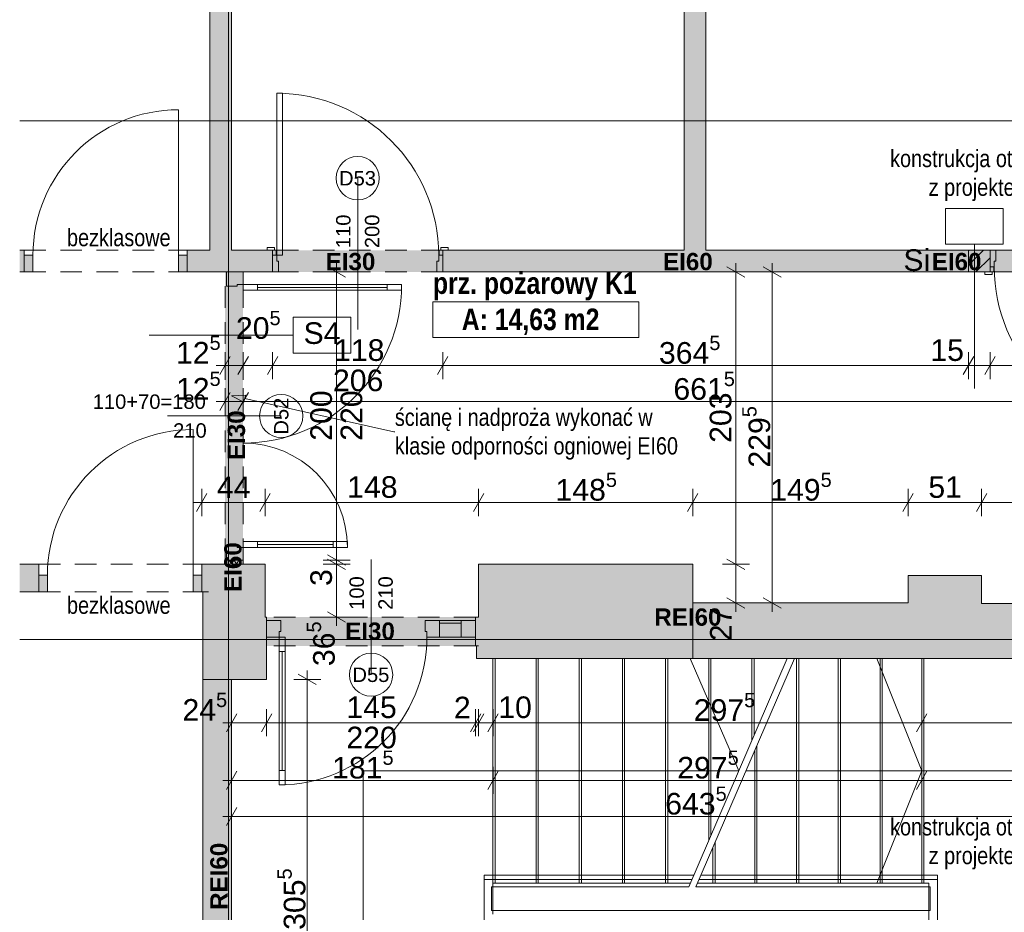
# Paper-space layout 'A-33 RZUT - PIĘTRO 3' of a CAD drawing. Header units: millimetres. Extents: x 0 to 800, y 0 to 550.
# Tile 12 of 14: x 550 to 687, y 205 to 329. Entities that reach past the tile are written whole.
import ezdxf
from ezdxf.xclip import XClip

# ---------------------------------------------------------------- set-up
doc = ezdxf.new("R2010")
doc.units = ezdxf.units.MM
doc.header["$MEASUREMENT"] = 0
doc.header["$XCLIPFRAME"] = 0
for name, pattern in [('DASHDOTX2', [1000, 500, -250, 0, -250]), ('GESTRICHELT2', [93.75, 62.5, -31.25]), ('Przer. długie kreski', [2.5, 1.5, -1])]:
    doc.linetypes.add(name, pattern=pattern)
for name, color, linetype, lineweight, true_color in [('A__balustrada_Nr_pióra__161', 7, 'Continuous', 5, 0x949494), ('A_opis ścian_Nr_pióra__19', 7, 'Continuous', 5, 0x191919), ('A_opis_Nr_pióra__10', 7, 'Continuous', 13, 0x4b4b4b), ('A_opis_Nr_pióra__255', 7, 'Continuous', 15, 0x242424), ('A_opis_Nr_pióra__8', 7, 'Continuous', 13, 0x4c4c4c), ('A_osie_Nr_pióra__16', 7, 'Continuous', 5, 0x0f0f0f), ('A_pochwyt_Nr_pióra__161', 7, 'Continuous', 5, 0x949494), ('A_ppoż proj_Nr_pióra__8', 7, 'Continuous', 13, 0x4c4c4c), ('A_ppoż_Nr_pióra__8', 7, 'Continuous', 13, 0x4c4c4c), ('A_schody_Nr_pióra__10', 7, 'Continuous', 13, 0x4b4b4b), ('A_schody_Nr_pióra__4', 7, 'Continuous', 18, 0x4b4b4b), ('A_ściany proj_Nr_pióra__21', 7, 'Continuous', 5, 0xb0b0b0), ('A_ściany_Nr_pióra__20', 252, 'Continuous', 5, 0x696969)]:
    doc.layers.add(name, color=color, linetype=linetype, lineweight=lineweight, true_color=true_color)
for name, color, linetype in [('A_podrys', 7, 'Continuous'), ('A_ppoż proj', 7, 'Continuous'), ('A_ściany', 7, 'Continuous'), ('A_ściany proj', 7, 'Continuous'), ('Drzwi Archicad', 7, 'Continuous')]:
    doc.layers.add(name, color=color, linetype=linetype)
for name, color, linetype, lineweight in [('A_strefy_Nr_pióra__1', 7, 'Continuous', 20), ('A_wymiary_Nr_pióra__1', 7, 'Continuous', 20), ('A_wymiary_Nr_pióra__2', 8, 'Continuous', 13), ('A_ściany proj_Nr_pióra__1', 7, 'Continuous', 20), ('A_ściany_Nr_pióra__1', 7, 'Continuous', 20), ('Drzwi Archicad_Nr_pióra__1', 7, 'Continuous', 20), ('Drzwi Archicad_Nr_pióra__3', 252, 'Continuous', 13), ('Znaczniki drzwi Archicada_Nr_pióra__3', 252, 'Continuous', 13)]:
    doc.layers.add(name, color=color, linetype=linetype, lineweight=lineweight)
doc.styles.add('STYL_AUTOMATYCZNY_1', font='arial.ttf')
doc.styles.add('STYL_AUTOMATYCZNY_2', font='ARIALN.TTF')
doc.styles.add('STYL_AUTOMATYCZNY_3', font='arial.ttf')
doc.styles.add('STYL_AUTOMATYCZNY_4', font='arial.ttf')
doc.styles.add('STYL_AUTOMATYCZNY_5', font='arial.ttf')
doc.styles.add('STYL_AUTOMATYCZNY_6', font='ARIALN.TTF')
pattern_1 = [(0, (-3499.6302, -647.6028), (0, 2), [0, -2])]

# ---------------------------------------------------------------- blocks, each defined once
blk = doc.blocks.new('Rysunek_2_2', base_point=(-3499.63, -647.6))
at = {"layer": 'A_ppoż proj', "linetype": 'Continuous', "lineweight": 0, "true_color": 0x121212}
for points in [[(608.66, 296.57), (585.06, 296.57), (585.06, 293.57), (608.66, 293.57)], [(708.2, 296.57), (681.6, 296.57), (681.6, 293.57), (708.2, 293.57)], [(580.96, 293.57), (578.46, 293.57), (578.46, 252.99), (580.96, 252.99)], [(613.22, 245.67), (584.22, 245.67), (584.22, 241.67), (613.22, 241.67)]]:
    blk.add_hatch(color=250, dxfattribs=at).paths.add_polyline_path(points)
at = {"layer": 'A_ściany', "linetype": 'Continuous', "lineweight": 0, "true_color": 0x000000}
for points in [[(579.36, 296.57), (579.36, 422.17), (576.36, 422.17), (576.36, 296.57)], [(645.16, 296.57), (645.16, 422.37), (642.16, 422.37), (642.16, 296.57)], [(550.61, 296.57), (549.97, 296.57), (549.97, 293.57), (550.61, 293.57)], [(573.21, 293.57), (585.06, 293.57), (585.06, 296.57), (573.21, 296.57)], [(608.66, 293.57), (681.6, 293.57), (681.6, 296.57), (608.66, 296.57)], [(552.62, 252.99), (549.97, 252.99), (549.97, 249.19), (552.62, 249.19)], [(584.02, 252.99), (575.22, 252.99), (575.22, 249.19), (575.36, 249.19), (575.36, 237.01), (579.36, 237.01), (584.22, 237.01), (584.22, 245.67), (584.02, 245.67)], [(643.34, 252.99), (613.64, 252.99), (613.64, 241.67), (613.34, 241.67), (613.34, 239.93), (643.34, 239.93)], [(683.42, 251.43), (673.22, 251.43), (673.22, 239.93), (683.42, 239.93)], [(673.22, 247.63), (643.34, 247.63), (643.34, 239.93), (673.22, 239.93)], [(702.56, 247.53), (683.42, 247.53), (683.42, 239.93), (702.56, 239.93)], [(613.22, 245.67), (613.22, 241.67), (613.64, 241.67), (613.64, 245.67)], [(575.36, 237.01), (575.36, 175.89), (579.36, 175.89), (579.36, 237.01)]]:
    blk.add_hatch(color=18, dxfattribs=at).paths.add_polyline_path(points)
at = {"layer": 'A_ściany proj', "linetype": 'Continuous', "lineweight": 0, "true_color": 0x000000}
h = blk.add_hatch(dxfattribs=at)
h.set_pattern_fill('bloczki_ceramiczne_0002', color=18, style=0, pattern_type=2)
h.set_pattern_definition([(45, (-3499.6302, -647.6028), (-0.9899495, 0.9899495), [])])
h.paths.add_polyline_path([(681.6, 293.57), (684.6, 293.57), (684.6, 296.57), (681.6, 296.57)])
at = {"layer": 'A_ściany proj', "linetype": 'Continuous', "lineweight": 0, "true_color": 0x4b4b4b}
h = blk.add_hatch(dxfattribs=at)
h.set_pattern_fill('gypsum_0002', color=251, style=0, pattern_type=2)
h.set_pattern_definition(pattern_1)
h.paths.add_polyline_path([(578.46, 252.99), (578.71, 252.99), (578.71, 253.57), (578.46, 253.57)])
h = blk.add_hatch(dxfattribs=at)
h.set_pattern_fill('gypsum_0002', color=251, style=0, pattern_type=2)
h.set_pattern_definition(pattern_1)
h.paths.add_polyline_path([(578.96, 253.57), (578.71, 253.57), (578.71, 252.99), (578.96, 252.99)])
h = blk.add_hatch(dxfattribs=at)
h.set_pattern_fill('batt_insulation_0002', color=251, style=0, pattern_type=2)
h.set_pattern_definition([(60, (-3499.6302, -647.60284), (-0.51961524, 0.3), []), (120, (-3499.6302, -647.60284), (0.51961524, 0.3), [])])
h.paths.add_polyline_path([(580.46, 253.57), (578.96, 253.57), (578.96, 252.99), (580.46, 252.99)])
h = blk.add_hatch(dxfattribs=at)
h.set_pattern_fill('gypsum_0002', color=251, style=0, pattern_type=2)
h.set_pattern_definition(pattern_1)
h.paths.add_polyline_path([(580.46, 252.99), (580.71, 252.99), (580.71, 253.57), (580.46, 253.57)])
h = blk.add_hatch(dxfattribs=at)
h.set_pattern_fill('gypsum_0002', color=251, style=0, pattern_type=2)
h.set_pattern_definition(pattern_1)
h.paths.add_polyline_path([(580.71, 253.57), (580.71, 252.99), (580.96, 252.99), (580.96, 253.57)])
at = {"layer": 'Drzwi Archicad', "linetype": 'Continuous', "lineweight": 0, "true_color": 0xfdfdfd}
for points in [[(550.61, 293.57), (551.81, 293.57), (551.81, 295.87), (550.61, 295.87)], [(573.21, 295.87), (572.01, 295.87), (572.01, 293.57), (573.21, 293.57)], [(552.62, 249.19), (553.82, 249.19), (553.82, 251.49), (552.62, 251.49)], [(575.22, 251.49), (574.02, 251.49), (574.02, 249.19), (575.22, 249.19)]]:
    blk.add_hatch(color=7, dxfattribs=at).paths.add_polyline_path(points)
at = {"layer": 'A__balustrada_Nr_pióra__161', "color": 252, "linetype": 'Continuous', "lineweight": 5, "ltscale": 2, "true_color": 0x949494}
for p, q in [((614.42, 203.35), (614.42, 209.83)), ((614.42, 209.23), (643.22, 209.23)), ((644.22, 209.23), (677.3, 209.23)), ((677.3, 203.35), (677.3, 209.83)), ((615.42, 208.23), (642.79, 208.23)), ((615.42, 204.95), (615.42, 208.23)), ((643.79, 208.23), (676.3, 208.23)), ((676.3, 204.95), (676.3, 208.23)), ((615.42, 204.95), (676.3, 204.95))]:
    blk.add_line(p, q, dxfattribs=at)
at = {"layer": 'A_opis ścian_Nr_pióra__19', "color": 250, "linetype": 'Continuous', "lineweight": 5, "ltscale": 2, "true_color": 0x191919}
for p, q in [((686.43, 302.34), (678.43, 302.34)), ((678.43, 302.34), (678.43, 297.39)), ((686.43, 297.39), (686.43, 302.34)), ((678.43, 297.39), (686.43, 297.39)), ((682.43, 297.39), (682.43, 277.39)), ((595.91, 287.26), (587.91, 287.26)), ((587.91, 287.26), (587.91, 282.31)), ((595.91, 282.31), (595.91, 287.26)), ((587.91, 284.8), (567.91, 284.8)), ((587.91, 282.31), (595.91, 282.31))]:
    blk.add_line(p, q, dxfattribs=at)
at = {"layer": 'A_opis_Nr_pióra__255', "color": 250, "linetype": 'Continuous', "lineweight": 15, "ltscale": 2, "true_color": 0x242424}
for p, q in [((579.37, 276.38), (581.3, 276.47)), ((579.37, 276.38), (581.08, 275.49)), ((581.3, 276.47), (581.08, 275.49)), ((581.19, 275.98), (601.86, 271.39)), ((601.86, 271.39), (602.02, 271.39))]:
    blk.add_line(p, q, dxfattribs=at)
at = {"layer": 'A_osie_Nr_pióra__16', "color": 250, "linetype": 'DASHDOTX2', "lineweight": 5, "ltscale": 2, "true_color": 0x0f0f0f}
for p, q in [((578.96, 409.46), (578.96, 110.55)), ((727.4, 314.55), (549.97, 314.55)), ((727.6, 242.55), (549.97, 242.55))]:
    blk.add_line(p, q, dxfattribs=at)
at = {"layer": 'A_pochwyt_Nr_pióra__161', "color": 252, "linetype": 'Continuous', "lineweight": 5, "ltscale": 2, "true_color": 0x949494}
for p, q in [((614.42, 209.83), (643.48, 209.83)), ((644.48, 209.83), (677.3, 209.83))]:
    blk.add_line(p, q, dxfattribs=at)
at = {"layer": 'A_schody_Nr_pióra__10', "color": 251, "linetype": 'GESTRICHELT2', "lineweight": 13, "ltscale": 2, "true_color": 0x4b4b4b}
for p, q in [((615.92, 239.93), (615.92, 208.73)), ((621.91, 239.93), (621.91, 208.73)), ((627.9, 239.93), (627.9, 208.73)), ((633.88, 239.93), (633.88, 208.73)), ((639.87, 239.93), (639.87, 208.73)), ((645.86, 239.93), (645.86, 215.36)), ((651.85, 239.93), (651.85, 229.26)), ((658.04, 239.93), (658.04, 208.73)), ((663.83, 239.93), (663.83, 208.73)), ((669.63, 239.93), (669.63, 208.73)), ((675.42, 239.93), (675.42, 208.73)), ((652.24, 227.86), (652.24, 208.73)), ((646.45, 214.41), (646.45, 208.73))]:
    blk.add_line(p, q, dxfattribs=at)
at = {"layer": 'A_schody_Nr_pióra__4', "color": 251, "linetype": 'Continuous', "lineweight": 18, "ltscale": 2, "true_color": 0x4b4b4b}
for p, q in [((615.62, 239.93), (615.62, 204.45)), ((621.61, 239.93), (621.61, 208.73)), ((627.6, 239.93), (627.6, 208.73)), ((633.58, 239.93), (633.58, 208.73)), ((639.57, 239.93), (639.57, 208.73)), ((642.79, 208.23), (656.44, 239.93)), ((643, 239.93), (649.72, 224.33)), ((643.79, 208.23), (657.44, 239.93)), ((645.56, 239.93), (645.56, 214.66)), ((651.55, 239.93), (651.55, 228.57)), ((657.74, 239.93), (657.74, 208.73)), ((663.53, 239.93), (663.53, 208.73)), ((668.88, 239.93), (675.12, 224.33)), ((669.33, 239.93), (669.33, 208.73)), ((675.12, 239.93), (675.12, 208.73)), ((651.94, 227.16), (651.94, 208.73)), ((649.72, 224.33), (597.62, 224.33)), ((597.62, 189.17), (597.62, 224.33)), ((693.09, 224.33), (650.72, 224.33)), ((668.88, 208.73), (675.12, 224.33)), ((646.15, 213.71), (646.15, 208.73)), ((615.62, 208.73), (643, 208.73)), ((644, 208.73), (676.1, 208.73)), ((676.1, 173.89), (676.1, 208.73))]:
    blk.add_line(p, q, dxfattribs=at)
at = {"layer": 'A_strefy_Nr_pióra__1', "color": 7, "linetype": 'Continuous', "lineweight": 20, "ltscale": 2}
for p, q in [((607.3, 289.4), (607.3, 284.46)), ((607.3, 289.4), (635.87, 289.4)), ((635.87, 289.4), (635.87, 284.46)), ((607.3, 284.46), (635.87, 284.46))]:
    blk.add_line(p, q, dxfattribs=at)
at = {"layer": 'A_wymiary_Nr_pióra__1', "color": 7, "linetype": 'Continuous', "lineweight": 20, "ltscale": 2}
for p, q in [((595.18, 292.85), (592.68, 294.29)), ((650.59, 292.85), (648.09, 294.29)), ((655.59, 292.85), (653.09, 294.29)), ((579.19, 281.82), (577.74, 279.32)), ((581.69, 281.82), (580.24, 279.32)), ((585.78, 281.82), (584.34, 279.32)), ((609.38, 281.82), (607.94, 279.32)), ((682.32, 281.82), (680.88, 279.32)), ((685.32, 281.82), (683.88, 279.32)), ((579.19, 276.82), (577.74, 274.32)), ((581.69, 276.82), (580.24, 274.32)), ((575.94, 262.82), (574.5, 260.32)), ((584.74, 262.82), (583.3, 260.32)), ((614.36, 262.82), (612.92, 260.32)), ((644.06, 262.82), (642.62, 260.32)), ((673.94, 262.82), (672.5, 260.32)), ((684.14, 262.82), (682.7, 260.32)), ((592.68, 254.29), (595.18, 252.85)), ((595.18, 252.27), (592.68, 253.71)), ((648.09, 253.71), (650.59, 252.27)), ((648.09, 248.35), (650.59, 246.91)), ((653.09, 248.35), (655.59, 246.91)), ((592.68, 246.39), (595.18, 244.95)), ((591.11, 236.29), (588.61, 237.73)), ((580.08, 232.26), (578.64, 229.76)), ((584.94, 232.26), (583.5, 229.76)), ((612.5, 229.76), (613.94, 232.26)), ((614.36, 232.26), (612.92, 229.76)), ((616.36, 232.26), (614.92, 229.76)), ((675.84, 232.26), (674.4, 229.76)), ((580.08, 224.26), (578.64, 221.76)), ((616.36, 224.26), (614.92, 221.76)), ((675.84, 224.26), (674.4, 221.76)), ((580.08, 219.26), (578.64, 216.76))]:
    blk.add_line(p, q, dxfattribs=at)
at = {"layer": 'A_wymiary_Nr_pióra__2', "color": 8, "linetype": 'Continuous', "lineweight": 13, "ltscale": 2}
for p, q in [((593.93, 293.57), (593.93, 294.79)), ((649.34, 293.57), (649.34, 294.79)), ((654.34, 293.57), (654.34, 294.79)), ((595.8, 293.57), (592.05, 293.57)), ((593.93, 253.57), (593.93, 293.57)), ((651.21, 293.57), (647.47, 293.57)), ((649.34, 252.99), (649.34, 293.57)), ((656.22, 293.57), (652.46, 293.57)), ((654.34, 247.63), (654.34, 293.57)), ((578.46, 278.69), (578.46, 282.44)), ((580.96, 278.69), (580.96, 282.44)), ((585.06, 278.69), (585.06, 282.44)), ((608.66, 278.69), (608.66, 282.44)), ((681.6, 278.69), (681.6, 282.44)), ((684.6, 278.69), (684.6, 282.44)), ((577.24, 280.57), (578.46, 280.57)), ((578.46, 280.57), (580.96, 280.57)), ((580.96, 280.57), (585.06, 280.57)), ((585.06, 280.57), (608.66, 280.57)), ((608.66, 280.57), (681.6, 280.57)), ((681.6, 280.57), (684.6, 280.57)), ((684.6, 280.57), (708.2, 280.57)), ((578.46, 273.69), (578.46, 277.44)), ((580.96, 273.69), (580.96, 277.44)), ((577.24, 275.57), (578.46, 275.57)), ((578.46, 275.57), (580.96, 275.57)), ((580.96, 275.57), (713.3, 275.57)), ((575.22, 259.69), (575.22, 263.44)), ((584.02, 259.69), (584.02, 263.44)), ((613.64, 259.69), (613.64, 263.44)), ((643.34, 259.69), (643.34, 263.44)), ((673.22, 259.69), (673.22, 263.44)), ((683.42, 259.69), (683.42, 263.44)), ((574, 261.57), (575.22, 261.57)), ((575.22, 261.57), (584.02, 261.57)), ((584.02, 261.57), (613.64, 261.57)), ((613.64, 261.57), (643.34, 261.57)), ((643.34, 261.57), (673.22, 261.57)), ((673.22, 261.57), (683.42, 261.57)), ((683.42, 261.57), (702.56, 261.57)), ((595.8, 253.57), (592.05, 253.57)), ((595.8, 252.99), (592.05, 252.99)), ((593.93, 252.99), (593.93, 253.57)), ((593.93, 245.67), (593.93, 252.99)), ((651.21, 252.99), (647.47, 252.99)), ((649.34, 247.63), (649.34, 252.99)), ((651.21, 247.63), (647.47, 247.63)), ((649.34, 246.4), (649.34, 247.63)), ((656.22, 247.63), (652.46, 247.63)), ((654.34, 246.4), (654.34, 247.63)), ((595.8, 245.67), (592.05, 245.67)), ((593.93, 244.44), (593.93, 245.67)), ((589.86, 237.01), (589.86, 238.23)), ((591.74, 237.01), (587.98, 237.01)), ((589.86, 175.89), (589.86, 237.01)), ((579.36, 229.13), (579.36, 232.88)), ((584.22, 229.13), (584.22, 232.88)), ((613.22, 229.13), (613.22, 232.88)), ((613.64, 229.13), (613.64, 232.88)), ((615.64, 229.13), (615.64, 232.88)), ((675.12, 229.13), (675.12, 232.88)), ((578.14, 231.01), (579.36, 231.01)), ((579.36, 231.01), (584.22, 231.01)), ((584.22, 231.01), (613.22, 231.01)), ((613.22, 231.01), (613.64, 231.01)), ((613.64, 231.01), (615.64, 231.01)), ((615.64, 231.01), (675.12, 231.01)), ((675.12, 231.01), (708.06, 231.01)), ((579.36, 221.13), (579.36, 224.88)), ((615.64, 221.13), (615.64, 224.88)), ((675.12, 221.13), (675.12, 224.88)), ((578.14, 223.01), (579.36, 223.01)), ((579.36, 223.01), (615.64, 223.01)), ((615.64, 223.01), (675.12, 223.01)), ((675.12, 223.01), (708.06, 223.01)), ((579.36, 216.13), (579.36, 219.88)), ((578.14, 218.01), (579.36, 218.01)), ((579.36, 218.01), (708.06, 218.01))]:
    blk.add_line(p, q, dxfattribs=at)
at = {"layer": 'A_ściany proj_Nr_pióra__1', "color": 7, "linetype": 'Continuous', "lineweight": 20, "ltscale": 2, "flags": 128}
for points in [[(684.6, 296.57), (681.6, 296.57)], [(681.6, 296.57), (681.6, 293.57)], [(684.6, 293.57), (684.6, 296.57)], [(681.6, 293.57), (684.6, 293.57)], [(578.46, 253.57), (578.46, 252.99)], [(580.96, 252.99), (580.96, 253.57)]]:
    blk.add_lwpolyline(points, dxfattribs=at)
at = {"layer": 'A_ściany proj_Nr_pióra__21', "color": 253, "linetype": 'Continuous', "lineweight": 5, "ltscale": 2, "true_color": 0xb0b0b0}
for p, q in [((578.66, 293.57), (578.46, 293.57)), ((578.71, 293.57), (578.66, 293.57)), ((578.96, 293.57), (578.71, 293.57)), ((580.46, 293.57), (578.96, 293.57)), ((580.71, 293.57), (580.46, 293.57)), ((580.96, 293.57), (580.71, 293.57)), ((578.66, 253.57), (578.46, 253.57)), ((578.71, 253.57), (578.66, 253.57)), ((578.71, 253.57), (578.71, 252.99)), ((578.96, 253.57), (578.71, 253.57)), ((578.96, 253.57), (578.96, 252.99)), ((580.46, 253.57), (578.96, 253.57)), ((580.46, 252.99), (580.46, 253.57)), ((580.71, 253.57), (580.46, 253.57)), ((580.71, 252.99), (580.71, 253.57)), ((580.96, 253.57), (580.71, 253.57))]:
    blk.add_line(p, q, dxfattribs=at)
at = {"layer": 'A_ściany proj_Nr_pióra__21', "color": 253, "linetype": 'Continuous', "lineweight": 5, "ltscale": 2, "true_color": 0xb0b0b0, "flags": 128}
for points in [[(578.46, 252.99), (578.71, 252.99)], [(578.71, 252.99), (578.96, 252.99)], [(578.96, 252.99), (580.46, 252.99)], [(580.46, 252.99), (580.71, 252.99)], [(580.71, 252.99), (580.96, 252.99)]]:
    blk.add_lwpolyline(points, dxfattribs=at)
at = {"layer": 'A_ściany_Nr_pióra__1', "color": 7, "linetype": 'Continuous', "lineweight": 20, "ltscale": 2}
for p, q in [((550.61, 296.57), (549.97, 296.57)), ((550.61, 295.87), (550.61, 296.57)), ((573.21, 296.57), (573.95, 296.57)), ((573.21, 295.87), (573.21, 296.57)), ((585.06, 296.57), (584.32, 296.57)), ((585.06, 295.87), (585.06, 296.57)), ((608.66, 296.57), (609.4, 296.57)), ((608.66, 295.87), (608.66, 296.57)), ((684.6, 296.57), (684.6, 294.27)), ((550.61, 293.57), (550.61, 295.87)), ((573.21, 293.57), (573.21, 295.87)), ((585.06, 293.57), (585.06, 295.87)), ((608.66, 293.57), (608.66, 295.87)), ((684.6, 294.27), (684.6, 293.57)), ((550.61, 293.57), (549.97, 293.57)), ((573.21, 293.57), (574.15, 293.57)), ((684.6, 293.57), (683.86, 293.57)), ((552.62, 252.99), (551.88, 252.99)), ((552.62, 251.49), (552.62, 252.99)), ((575.22, 252.99), (575.96, 252.99)), ((575.22, 251.49), (575.22, 252.99)), ((552.62, 249.19), (552.62, 251.49)), ((575.22, 249.19), (575.22, 251.49)), ((552.62, 249.19), (551.68, 249.19)), ((575.22, 249.19), (576.16, 249.19)), ((584.22, 245.17), (584.22, 245.67)), ((584.22, 242.87), (584.22, 245.17)), ((613.22, 245.17), (613.22, 245.67)), ((613.22, 242.87), (613.22, 245.17)), ((584.22, 241.67), (584.22, 242.87)), ((613.22, 241.67), (613.22, 242.87))]:
    blk.add_line(p, q, dxfattribs=at)
at = {"layer": 'A_ściany_Nr_pióra__1', "color": 7, "linetype": 'Continuous', "lineweight": 20, "ltscale": 2, "flags": 128}
for points in [[(576.36, 422.17), (576.36, 296.57)], [(579.36, 296.57), (579.36, 422.17)], [(642.16, 422.37), (642.16, 296.57)], [(645.16, 296.57), (645.16, 422.37)], [(550.61, 296.57), (549.97, 296.57)], [(576.36, 296.57), (573.21, 296.57)], [(585.06, 296.57), (579.36, 296.57)], [(642.16, 296.57), (608.66, 296.57)], [(681.6, 296.57), (645.16, 296.57)], [(681.6, 293.57), (681.6, 296.57)], [(549.97, 293.57), (550.61, 293.57)], [(573.21, 293.57), (585.06, 293.57)], [(608.66, 293.57), (681.6, 293.57)], [(552.62, 252.99), (549.97, 252.99)], [(584.02, 252.99), (575.22, 252.99)], [(584.02, 245.67), (584.02, 252.99)], [(643.34, 252.99), (613.64, 252.99)], [(613.64, 252.99), (613.64, 245.67)], [(643.34, 239.93), (643.34, 252.99)], [(683.42, 251.43), (673.22, 251.43)], [(673.22, 251.43), (673.22, 247.63)], [(683.42, 247.53), (683.42, 251.43)], [(549.97, 249.19), (552.62, 249.19)], [(575.22, 249.19), (575.36, 249.19)], [(575.36, 249.19), (575.36, 237.01)], [(673.22, 247.63), (643.34, 247.63)], [(702.56, 247.53), (683.42, 247.53)], [(584.22, 245.67), (584.02, 245.67)], [(613.64, 245.67), (613.22, 245.67)], [(584.22, 237.01), (584.22, 241.67)], [(613.22, 241.67), (613.64, 241.67)], [(613.64, 241.67), (613.34, 241.67)], [(613.34, 241.67), (613.34, 239.93)], [(613.34, 239.93), (643.34, 239.93)], [(643.34, 239.93), (673.22, 239.93)], [(673.22, 239.93), (683.42, 239.93)], [(683.42, 239.93), (702.56, 239.93)], [(575.36, 237.01), (575.36, 175.89)], [(579.36, 237.01), (575.36, 237.01)], [(575.36, 237.01), (579.36, 237.01)], [(579.36, 175.89), (579.36, 237.01)], [(579.36, 237.01), (584.22, 237.01)]]:
    blk.add_lwpolyline(points, dxfattribs=at)
at = {"layer": 'A_ściany_Nr_pióra__20', "color": 251, "linetype": 'Przer. długie kreski', "lineweight": 5, "ltscale": 2, "true_color": 0x696969}
for p, q in [((550.61, 296.57), (573.21, 296.57)), ((550.61, 293.57), (573.21, 293.57)), ((552.62, 252.99), (575.22, 252.99)), ((552.62, 249.19), (575.22, 249.19))]:
    blk.add_line(p, q, dxfattribs=at)
at = {"layer": 'Drzwi Archicad_Nr_pióra__1', "color": 7, "linetype": 'Continuous', "lineweight": 20, "ltscale": 2}
for p, q in [((572.01, 295.87), (572.01, 316.07)), ((550.61, 296.57), (549.97, 296.57)), ((550.61, 296.57), (549.97, 296.57)), ((550.61, 295.87), (550.61, 296.57)), ((550.61, 295.87), (550.61, 296.57)), ((573.21, 295.87), (573.21, 296.57)), ((573.21, 295.87), (573.21, 296.57)), ((573.21, 296.57), (573.95, 296.57)), ((573.21, 296.57), (573.95, 296.57)), ((551.81, 295.87), (550.61, 295.87)), ((550.61, 295.87), (550.61, 293.57)), ((550.61, 293.57), (550.61, 295.87)), ((550.61, 293.57), (550.61, 295.87)), ((551.81, 293.57), (551.81, 295.87)), ((573.21, 295.87), (572.01, 295.87)), ((572.01, 295.87), (572.01, 293.57)), ((573.21, 293.57), (573.21, 295.87)), ((573.21, 293.57), (573.21, 295.87)), ((573.21, 293.57), (573.21, 295.87)), ((550.61, 293.57), (549.97, 293.57)), ((550.61, 293.57), (549.97, 293.57)), ((550.61, 293.57), (551.81, 293.57)), ((572.01, 293.57), (573.21, 293.57)), ((573.21, 293.57), (574.15, 293.57)), ((573.21, 293.57), (574.15, 293.57)), ((574.02, 251.49), (574.02, 271.69)), ((552.62, 252.99), (551.88, 252.99)), ((552.62, 252.99), (551.88, 252.99)), ((552.62, 251.49), (552.62, 252.99)), ((552.62, 251.49), (552.62, 252.99)), ((575.22, 251.49), (575.22, 252.99)), ((575.22, 251.49), (575.22, 252.99)), ((575.22, 252.99), (575.96, 252.99)), ((575.22, 252.99), (575.96, 252.99)), ((553.82, 251.49), (552.62, 251.49)), ((552.62, 251.49), (552.62, 249.19)), ((552.62, 249.19), (552.62, 251.49)), ((552.62, 249.19), (552.62, 251.49)), ((553.82, 249.19), (553.82, 251.49)), ((575.22, 251.49), (574.02, 251.49)), ((574.02, 251.49), (574.02, 249.19)), ((575.22, 249.19), (575.22, 251.49)), ((575.22, 249.19), (575.22, 251.49)), ((575.22, 249.19), (575.22, 251.49)), ((552.62, 249.19), (551.68, 249.19)), ((552.62, 249.19), (551.68, 249.19)), ((552.62, 249.19), (553.82, 249.19)), ((574.02, 249.19), (575.22, 249.19)), ((575.22, 249.19), (576.16, 249.19)), ((575.22, 249.19), (576.16, 249.19))]:
    blk.add_line(p, q, dxfattribs=at)
for centre in [(572.01, 295.87), (574.02, 251.49)]:
    blk.add_arc(centre, 20.2, 90, 180, dxfattribs=at)
at = {"layer": 'Drzwi Archicad_Nr_pióra__3', "color": 252, "linetype": 'Continuous', "lineweight": 13, "ltscale": 2}
for p, q in [((585.62, 318.35), (585.62, 295.87)), ((586.42, 318.35), (585.62, 318.35)), ((586.42, 295.87), (586.42, 318.35)), ((584.32, 296.57), (584.32, 296.95)), ((584.32, 296.95), (585.32, 296.95)), ((585.32, 296.57), (584.32, 296.57)), ((585.06, 296.57), (584.32, 296.57)), ((585.06, 296.57), (584.32, 296.57)), ((585.06, 295.87), (585.06, 296.57)), ((585.06, 296.57), (585.56, 296.57)), ((585.06, 295.87), (585.06, 296.57)), ((585.06, 295.87), (585.06, 296.57)), ((585.32, 296.95), (585.32, 296.57)), ((585.56, 296.57), (585.56, 295.87)), ((608.16, 295.87), (608.16, 296.57)), ((608.16, 296.57), (608.66, 296.57)), ((608.4, 296.95), (609.4, 296.95)), ((608.4, 296.57), (608.4, 296.95)), ((609.4, 296.57), (608.4, 296.57)), ((608.66, 296.57), (608.66, 295.87)), ((608.66, 295.87), (608.66, 296.57)), ((608.66, 295.87), (608.66, 296.57)), ((608.66, 296.57), (609.4, 296.57)), ((608.66, 296.57), (609.4, 296.57)), ((609.4, 296.95), (609.4, 296.57)), ((684.6, 294.27), (684.6, 296.57)), ((684.6, 296.57), (685.4, 296.57)), ((684.6, 296.57), (684.6, 294.27)), ((684.6, 296.57), (684.6, 294.27)), ((685.4, 296.57), (685.4, 295.07)), ((585.56, 295.87), (585.06, 295.87)), ((585.06, 293.57), (585.06, 295.87)), ((585.06, 295.87), (585.62, 295.87)), ((585.06, 293.57), (585.06, 295.87)), ((585.06, 293.57), (585.06, 295.87)), ((585.62, 295.87), (585.62, 295.07)), ((585.62, 295.87), (586.42, 295.87)), ((585.62, 295.07), (585.86, 295.07)), ((585.86, 295.07), (585.86, 293.57)), ((607.86, 293.57), (607.86, 295.07)), ((607.86, 295.07), (608.1, 295.07)), ((608.1, 295.07), (608.1, 295.87)), ((608.1, 295.87), (608.66, 295.87)), ((608.66, 295.87), (608.16, 295.87)), ((608.66, 295.87), (608.66, 293.57)), ((608.66, 293.57), (608.66, 295.87)), ((608.66, 293.57), (608.66, 295.87)), ((685.4, 295.07), (685.16, 295.07)), ((685.16, 295.07), (685.16, 294.27)), ((684.6, 293.57), (684.6, 294.27)), ((684.6, 294.27), (685.1, 294.27)), ((685.16, 294.27), (684.6, 294.27)), ((684.6, 294.27), (684.6, 293.57)), ((684.6, 294.27), (684.6, 293.57)), ((685.1, 294.27), (685.1, 293.57)), ((578.66, 293.57), (578.46, 293.57)), ((578.66, 293.57), (580.96, 293.57)), ((578.66, 291.57), (578.66, 293.57)), ((578.71, 293.57), (578.66, 293.57)), ((578.71, 293.57), (578.66, 293.57)), ((578.96, 293.57), (578.71, 293.57)), ((578.96, 293.57), (578.71, 293.57)), ((580.46, 293.57), (578.96, 293.57)), ((580.46, 293.57), (578.96, 293.57)), ((580.71, 293.57), (580.46, 293.57)), ((580.71, 293.57), (580.46, 293.57)), ((580.96, 293.57), (580.71, 293.57)), ((580.96, 293.57), (580.71, 293.57)), ((580.96, 293.57), (580.96, 291.81)), ((585.86, 293.57), (585.06, 293.57)), ((608.66, 293.57), (607.86, 293.57)), ((683.86, 293.19), (683.86, 293.57)), ((683.86, 293.57), (684.86, 293.57)), ((684.6, 293.57), (683.86, 293.57)), ((684.6, 293.57), (683.86, 293.57)), ((684.86, 293.19), (683.86, 293.19)), ((685.1, 293.57), (684.6, 293.57)), ((684.86, 293.57), (684.86, 293.19)), ((580.16, 291.57), (578.66, 291.57)), ((580.96, 291.81), (580.16, 291.81)), ((580.16, 291.81), (580.16, 291.57)), ((582.96, 291.81), (580.96, 291.81)), ((580.96, 291.81), (580.96, 291.01)), ((580.96, 291.01), (582.96, 291.01)), ((582.96, 291.01), (582.96, 291.81)), ((600.96, 291.41), (582.96, 291.41)), ((602.96, 291.81), (600.96, 291.81)), ((600.96, 291.81), (600.96, 291.01)), ((600.96, 291.01), (602.96, 291.01)), ((602.96, 291.01), (602.96, 291.81)), ((578.66, 255.57), (580.16, 255.57)), ((578.66, 253.57), (578.66, 255.57)), ((580.16, 255.57), (580.16, 255.33)), ((580.96, 256.13), (582.96, 256.13)), ((580.96, 255.33), (580.96, 256.13)), ((582.96, 256.13), (582.96, 255.33)), ((593.44, 255.73), (582.96, 255.73)), ((593.44, 255.33), (593.44, 256.13)), ((593.44, 256.13), (595.44, 256.13)), ((595.44, 256.13), (595.44, 255.33)), ((580.16, 255.33), (580.96, 255.33)), ((580.96, 255.33), (580.96, 253.57)), ((582.96, 255.33), (580.96, 255.33)), ((595.44, 255.33), (593.44, 255.33)), ((578.66, 253.57), (578.46, 253.57)), ((580.96, 253.57), (578.66, 253.57)), ((578.71, 253.57), (578.66, 253.57)), ((578.71, 253.57), (578.66, 253.57)), ((578.96, 253.57), (578.71, 253.57)), ((578.96, 253.57), (578.71, 253.57)), ((580.46, 253.57), (578.96, 253.57)), ((580.46, 253.57), (578.96, 253.57)), ((580.71, 253.57), (580.46, 253.57)), ((580.71, 253.57), (580.46, 253.57)), ((580.96, 253.57), (580.71, 253.57)), ((580.96, 253.57), (580.71, 253.57)), ((584.22, 245.17), (584.22, 245.67)), ((584.22, 245.17), (584.22, 242.87)), ((586.22, 245.17), (584.22, 245.17)), ((584.22, 242.87), (584.22, 245.17)), ((584.22, 242.87), (584.22, 245.17)), ((586.22, 243.67), (586.22, 245.17)), ((606.22, 245.17), (606.22, 243.67)), ((608.22, 245.17), (606.22, 245.17)), ((608.22, 242.87), (608.22, 245.17)), ((608.22, 245.17), (611.22, 245.17)), ((608.22, 242.87), (608.22, 245.17)), ((611.22, 244.81), (608.22, 244.81)), ((613.22, 245.17), (611.22, 245.17)), ((611.22, 245.17), (611.22, 242.87)), ((611.22, 245.17), (611.22, 242.87)), ((613.22, 245.17), (613.22, 245.67)), ((613.22, 242.87), (613.22, 245.17)), ((613.22, 242.87), (613.22, 245.17)), ((613.22, 242.87), (613.22, 245.17)), ((585.98, 242.87), (585.98, 243.67)), ((585.98, 243.67), (586.22, 243.67)), ((606.22, 243.67), (606.46, 243.67)), ((606.46, 243.67), (606.46, 242.87)), ((584.22, 242.87), (585.98, 242.87)), ((584.22, 241.67), (584.22, 242.87)), ((585.98, 240.87), (585.98, 242.87)), ((585.98, 242.87), (586.78, 242.87)), ((586.78, 242.87), (586.78, 240.87)), ((606.46, 242.87), (608.22, 242.87)), ((611.22, 242.87), (608.22, 242.87)), ((608.22, 242.87), (611.22, 242.87)), ((611.22, 242.87), (613.22, 242.87)), ((613.22, 241.67), (613.22, 242.87)), ((586.78, 240.87), (585.98, 240.87)), ((586.38, 224.39), (586.38, 240.87)), ((585.98, 222.39), (585.98, 224.39)), ((585.98, 224.39), (586.78, 224.39)), ((586.78, 224.39), (586.78, 222.39)), ((586.78, 222.39), (585.98, 222.39))]:
    blk.add_line(p, q, dxfattribs=at)
at = {"layer": 'Drzwi Archicad_Nr_pióra__3', "color": 252, "linetype": 'Przer. długie kreski', "lineweight": 13, "ltscale": 2}
for p, q in [((608.66, 296.57), (585.06, 296.57)), ((684.6, 296.57), (708.2, 296.57)), ((578.46, 253.57), (578.46, 293.57)), ((580.96, 253.57), (580.96, 293.57)), ((608.66, 293.57), (585.06, 293.57)), ((684.6, 293.57), (708.2, 293.57)), ((613.22, 245.67), (584.22, 245.67)), ((613.22, 241.67), (584.22, 241.67))]:
    blk.add_line(p, q, dxfattribs=at)
at = {"layer": 'Drzwi Archicad_Nr_pióra__3', "color": 252, "linetype": 'Continuous', "lineweight": 13, "ltscale": 2, "flags": 128}
for points in [[(600.96, 291.81), (582.96, 291.81), (582.96, 291.41), (600.96, 291.41)], [(600.96, 291.41), (582.96, 291.41), (582.96, 291.01), (600.96, 291.01)], [(593.44, 255.73), (582.96, 255.73), (582.96, 256.13), (593.44, 256.13)], [(593.44, 255.33), (582.96, 255.33), (582.96, 255.73), (593.44, 255.73)], [(585.98, 224.39), (585.98, 240.87), (586.38, 240.87), (586.38, 224.39)], [(586.38, 224.39), (586.38, 240.87), (586.78, 240.87), (586.78, 224.39)]]:
    blk.add_lwpolyline(points, close=True, dxfattribs=at)
at = {"layer": 'Drzwi Archicad_Nr_pióra__3', "color": 252, "linetype": 'Continuous', "lineweight": 13, "ltscale": 2}
for centre, radius, start, end in [((585.62, 295.87), 22.48, 0, 90), ((707.64, 294.27), 22.48, 180, 270), ((580.96, 291.81), 22, 270, 0), ((580.96, 255.33), 14.48, 0, 90), ((585.98, 242.87), 20.48, 270, 0)]:
    blk.add_arc(centre, radius, start, end, dxfattribs=at)
at = {"layer": 'Znaczniki drzwi Archicada_Nr_pióra__3', "color": 252, "linetype": 'Continuous', "lineweight": 13, "ltscale": 2}
for p, q in [((596.86, 306.57), (596.86, 285.57)), ((586.25, 273.57), (570.46, 273.57)), ((598.72, 237.67), (598.72, 253.67))]:
    blk.add_line(p, q, dxfattribs=at)
at = {"layer": 'Znaczniki drzwi Archicada_Nr_pióra__3', "color": 252, "linetype": 'Continuous', "lineweight": 13, "ltscale": 2, "flags": 128}
for points in [[(599.86, 306.57, 1), (593.86, 306.57, 1)], [(586.25, 270.57, 1), (586.25, 276.57, 1)], [(595.72, 237.67, 1), (601.72, 237.67, 1)]]:
    blk.add_lwpolyline(points, format="xyb", close=True, dxfattribs=at)
at = {"layer": 'A_opis ścian_Nr_pióra__19', "color": 250, "linetype": 'Continuous', "lineweight": 5, "true_color": 0x191919, "char_height": 3, "attachment_point": 2, "style": 'STYL_AUTOMATYCZNY_1'}
for s, insert in [('\\A1;{\\pqc;\\fArial|b0|i0|c238|p0;\\W1.000000;S\\fArial|b0|i0|c238|p0;\\W1.000000;i}', (674.43, 296.7)), ('\\A1;{\\pqc;\\fArial|b0|i0|c238|p0;\\W1.000000;S4}', (591.91, 286.57))]:
    blk.add_mtext(s, dxfattribs=dict(at, insert=insert))
at = {"layer": 'A_opis_Nr_pióra__10', "color": 251, "linetype": 'Continuous', "lineweight": 13, "true_color": 0x4b4b4b, "insert": (602.02, 271.05), "char_height": 2.4, "width": 40.9851, "attachment_point": 4, "line_spacing_factor": 0.992932, "style": 'STYL_AUTOMATYCZNY_2'}
blk.add_mtext('\\A1;{\\pql;\\fArial Narrow|b0|i0|c238|p0;\\W1.000000;ścianę i nadproża wykonać w klasie odporności ogniowej EI60}', dxfattribs=at)
at = {"layer": 'A_opis_Nr_pióra__8', "color": 251, "linetype": 'Continuous', "lineweight": 13, "true_color": 0x4c4c4c, "char_height": 2.4, "width": 33.909, "attachment_point": 6, "line_spacing_factor": 0.996837, "style": 'STYL_AUTOMATYCZNY_2'}
for insert in [(704.04, 306.95), (704.04, 214.21)]:
    blk.add_mtext('\\A1;{\\pqr;\\fArial Narrow|b0|i0|c238|p0;\\W1.000000;konstrukcja otworu zgodnie z projektem konstrukcji}', dxfattribs=dict(at, insert=insert))
at = {"layer": 'A_ppoż proj_Nr_pióra__8', "color": 251, "linetype": 'Continuous', "lineweight": 13, "true_color": 0x4c4c4c, "char_height": 2.4, "attachment_point": 5, "style": 'STYL_AUTOMATYCZNY_3'}
for s, insert in [('\\A1;{\\pqc;\\fArial|b1|i0|c238|p0;\\W1.000000;EI30}', (595.86, 294.98)), ('\\A1;{\\pqc;\\fArial|b1|i0|c238|p0;\\W1.000000;EI60}', (642.67, 294.98)), ('\\A1;{\\pqc;\\fArial|b1|i0|c238|p0;\\W1.000000;EI60}', (679.95, 294.98)), ('\\A1;{\\pqc;\\fArial|b1|i0|c238|p0;\\W1.000000;REI60}', (642.67, 245.65)), ('\\A1;{\\pqc;\\fArial|b1|i0|c238|p0;\\W1.000000;EI30}', (598.57, 243.69))]:
    blk.add_mtext(s, dxfattribs=dict(at, insert=insert))
at = {"layer": 'A_ppoż proj_Nr_pióra__8', "color": 251, "linetype": 'Continuous', "lineweight": 13, "true_color": 0x4c4c4c, "char_height": 2.4, "attachment_point": 5, "rotation": 90, "style": 'STYL_AUTOMATYCZNY_3'}
for s, insert in [('\\A1;{\\pqc;\\fArial|b1|i0|c238|p0;\\W1.000000;EI30}', (580.05, 270.9)), ('\\A1;{\\pqc;\\fArial|b1|i0|c238|p0;\\W1.000000;EI60}', (579.56, 252.6)), ('\\A1;{\\pqc;\\fArial|b1|i0|c238|p0;\\W1.000000;REI60}', (577.63, 209.69))]:
    blk.add_mtext(s, dxfattribs=dict(at, insert=insert))
at = {"layer": 'A_ppoż_Nr_pióra__8', "color": 251, "linetype": 'Continuous', "lineweight": 13, "true_color": 0x4c4c4c, "char_height": 2.4, "attachment_point": 5, "style": 'STYL_AUTOMATYCZNY_2'}
for insert in [(563.72, 298.31), (563.72, 247.3)]:
    blk.add_mtext('\\A1;{\\pqc;\\fArial Narrow|b0|i0|c238|p0;\\W1.000000;bezklasowe}', dxfattribs=dict(at, insert=insert))
at = {"layer": 'A_strefy_Nr_pióra__1', "color": 7, "linetype": 'Continuous', "lineweight": 20, "char_height": 3, "attachment_point": 1, "style": 'STYL_AUTOMATYCZNY_6'}
for s, insert in [('\\A1;{\\pql;\\fArial Narrow|b1|i0|c238|p0;\\W1.000000;prz. pożarowy K1}', (607.3, 293.51)), ('\\A1;{\\pql;\\fArial Narrow|b1|i0|c238|p0;\\W1.000000;A: 14,63 m2}', (611.3, 288.48))]:
    blk.add_mtext(s, dxfattribs=dict(at, insert=insert))
at = {"layer": 'A_wymiary_Nr_pióra__1', "color": 7, "linetype": 'Continuous', "lineweight": 20, "char_height": 3, "attachment_point": 7, "style": 'STYL_AUTOMATYCZNY_1'}
for s, insert in [('\\A1;{\\pql;\\fArial|b0|i0|c238|p0;\\W1.000000;20\\fArial|b0|i0|c238|p0;\\W1.000000;\\A1{\\H.66x;\\S5^  ;}}', (579.97, 283.4)), ('\\A1;{\\pql;\\fArial|b0|i0|c238|p0;\\W1.000000;12\\fArial|b0|i0|c238|p0;\\W1.000000;\\A1{\\H.66x;\\S5^  ;}}', (571.65, 279.97)), ('\\A1;{\\pql;\\fArial|b0|i0|c238|p0;\\W1.000000;364\\fArial|b0|i0|c238|p0;\\W1.000000;\\A1{\\H.66x;\\S5^  ;}}', (638.65, 279.95)), ('\\A1;{\\pql;\\fArial|b0|i0|c238|p0;\\W1.000000;12\\fArial|b0|i0|c238|p0;\\W1.000000;\\A1{\\H.66x;\\S5^  ;}}', (571.65, 274.97)), ('\\A1;{\\pql;\\fArial|b0|i0|c238|p0;\\W1.000000;661\\fArial|b0|i0|c238|p0;\\W1.000000;\\A1{\\H.66x;\\S5^  ;}}', (640.66, 274.95)), ('\\A1;{\\pql;\\fArial|b0|i0|c238|p0;\\W1.000000;148\\fArial|b0|i0|c238|p0;\\W1.000000;\\A1{\\H.66x;\\S5^  ;}}', (624.3, 260.95)), ('\\A1;{\\pql;\\fArial|b0|i0|c238|p0;\\W1.000000;149\\fArial|b0|i0|c238|p0;\\W1.000000;\\A1{\\H.66x;\\S5^  ;}}', (654.09, 260.95)), ('\\A1;{\\pql;\\fArial|b0|i0|c238|p0;\\W1.000000;24\\fArial|b0|i0|c238|p0;\\W1.000000;\\A1{\\H.66x;\\S5^  ;}}', (572.55, 230.41)), ('\\A1;{\\pql;\\fArial|b0|i0|c238|p0;\\W1.000000;297\\fArial|b0|i0|c238|p0;\\W1.000000;\\A1{\\H.66x;\\S5^  ;}}', (643.48, 230.39)), ('\\A1;{\\pql;\\fArial|b0|i0|c238|p0;\\W1.000000;181\\fArial|b0|i0|c238|p0;\\W1.000000;\\A1{\\H.66x;\\S5^  ;}}', (593.31, 222.39)), ('\\A1;{\\pql;\\fArial|b0|i0|c238|p0;\\W1.000000;297\\fArial|b0|i0|c238|p0;\\W1.000000;\\A1{\\H.66x;\\S5^  ;}}', (641.19, 222.39)), ('\\A1;{\\pql;\\fArial|b0|i0|c238|p0;\\W1.000000;643\\fArial|b0|i0|c238|p0;\\W1.000000;\\A1{\\H.66x;\\S5^  ;}}', (639.52, 217.39))]:
    blk.add_mtext(s, dxfattribs=dict(at, insert=insert))
at = {"layer": 'A_wymiary_Nr_pióra__1', "color": 7, "linetype": 'Continuous', "lineweight": 20, "char_height": 3, "attachment_point": 7, "style": 'STYL_AUTOMATYCZNY_5'}
for s, insert, width in [('\\A1;{\\pql;\\fArial|b0|i0|c238|p0;\\W1.000000;118}', (593.58, 281.17), 6.5592), ('\\A1;{\\pql;\\fArial|b0|i0|c238|p0;\\W1.000000;15}', (676.3, 281.17), 4.5763), ('\\A1;{\\pql;\\fArial|b0|i0|c238|p0;\\W1.000000;206}', (593.43, 276.97), 6.8645), ('\\A1;{\\pql;\\fArial|b0|i0|c238|p0;\\W1.000000;44}', (577.33, 262.17), 4.5763), ('\\A1;{\\pql;\\fArial|b0|i0|c238|p0;\\W1.000000;148}', (595.4, 262.17), 6.8645), ('\\A1;{\\pql;\\fArial|b0|i0|c238|p0;\\W1.000000;51}', (676.03, 262.17), 4.5763), ('\\A1;{\\pql;\\fArial|b0|i0|c238|p0;\\W1.000000;145}', (595.29, 231.61), 6.8645), ('\\A1;{\\pql;\\fArial|b0|i0|c238|p0;\\W1.000000;2}', (610.21, 231.61), 2.2882), ('\\A1;{\\pql;\\fArial|b0|i0|c238|p0;\\W1.000000;10}', (616.36, 231.61), 4.5763), ('\\A1;{\\pql;\\fArial|b0|i0|c238|p0;\\W1.000000;220}', (595.29, 227.41), 6.8645)]:
    blk.add_mtext(s, dxfattribs=dict(at, insert=insert, width=width))
at = {"layer": 'A_wymiary_Nr_pióra__1', "color": 7, "linetype": 'Continuous', "lineweight": 20, "char_height": 3, "attachment_point": 7, "rotation": 90, "style": 'STYL_AUTOMATYCZNY_1'}
for s, insert in [('\\A1;{\\pql;\\fArial|b0|i0|c238|p0;\\W1.000000;229\\fArial|b0|i0|c238|p0;\\W1.000000;\\A1{\\H.66x;\\S5^  ;}}', (654.96, 266.41)), ('\\A1;{\\pql;\\fArial|b0|i0|c238|p0;\\W1.000000;36\\fArial|b0|i0|c238|p0;\\W1.000000;\\A1{\\H.66x;\\S5^  ;}}', (594.55, 238.86)), ('\\A1;{\\pql;\\fArial|b0|i0|c238|p0;\\W1.000000;305\\fArial|b0|i0|c238|p0;\\W1.000000;\\A1{\\H.66x;\\S5^  ;}}', (590.48, 202.26))]:
    blk.add_mtext(s, dxfattribs=dict(at, insert=insert))
at = {"layer": 'A_wymiary_Nr_pióra__1', "color": 7, "linetype": 'Continuous', "lineweight": 20, "char_height": 3, "attachment_point": 7, "rotation": 90, "style": 'STYL_AUTOMATYCZNY_5'}
for s, insert, width in [('\\A1;{\\pql;\\fArial|b0|i0|c238|p0;\\W1.000000;200}', (593.33, 270.13), 6.8645), ('\\A1;{\\pql;\\fArial|b0|i0|c238|p0;\\W1.000000;220}', (597.53, 270.13), 6.8645), ('\\A1;{\\pql;\\fArial|b0|i0|c238|p0;\\W1.000000;203}', (648.74, 269.84), 6.8645), ('\\A1;{\\pql;\\fArial|b0|i0|c238|p0;\\W1.000000;3}', (593.33, 249.98), 2.2882), ('\\A1;{\\pql;\\fArial|b0|i0|c238|p0;\\W1.000000;27}', (648.74, 242.33), 4.5763)]:
    blk.add_mtext(s, dxfattribs=dict(at, insert=insert, width=width))
at = {"layer": 'Znaczniki drzwi Archicada_Nr_pióra__3', "color": 252, "linetype": 'Continuous', "lineweight": 13, "char_height": 2, "attachment_point": 7, "style": 'STYL_AUTOMATYCZNY_4'}
for s, insert in [('\\A1;{\\pql;\\fArial CE|b0|i0|c238|p0;\\W1.000000;D53}', (594.27, 305.53)), ('\\A1;{\\pql;\\fArial CE|b0|i0|c238|p0;\\W1.000000;110+70=180}', (560.1, 274.53)), ('\\A1;{\\pql;\\fArial CE|b0|i0|c238|p0;\\W1.000000;210}', (571.25, 270.53)), ('\\A1;{\\pql;\\fArial CE|b0|i0|c238|p0;\\W1.000000;D55}', (596.13, 236.63))]:
    blk.add_mtext(s, dxfattribs=dict(at, insert=insert))
at = {"layer": 'Znaczniki drzwi Archicada_Nr_pióra__3', "color": 252, "linetype": 'Continuous', "lineweight": 13, "char_height": 2, "attachment_point": 7, "rotation": 90, "style": 'STYL_AUTOMATYCZNY_4'}
for s, insert in [('\\A1;{\\pql;\\fArial CE|b0|i0|c238|p0;\\W1.000000;110}', (595.89, 296.86)), ('\\A1;{\\pql;\\fArial CE|b0|i0|c238|p0;\\W1.000000;200}', (599.89, 296.86)), ('\\A1;{\\pql;\\fArial CE|b0|i0|c238|p0;\\W1.000000;D52}', (587.28, 270.98)), ('\\A1;{\\pql;\\fArial CE|b0|i0|c238|p0;\\W1.000000;100}', (597.75, 246.67)), ('\\A1;{\\pql;\\fArial CE|b0|i0|c238|p0;\\W1.000000;210}', (601.75, 246.67))]:
    blk.add_mtext(s, dxfattribs=dict(at, insert=insert))

psp = doc.layouts.new('A-33 RZUT - PIĘTRO 3')

# ---------------------------------------------------------------- block references
at = {"layer": 'A_podrys', "color": 37, "linetype": 'Continuous', "lineweight": 5, "true_color": 0x656532}
ref = psp.add_blockref('Rysunek_2_2', (-3499.63, -647.6), dxfattribs=at)
XClip(ref).set_block_clipping_path([(549.9695795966, 110.5468323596), (780.1, 528.1668323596)])

doc.saveas('drawing.dxf')
